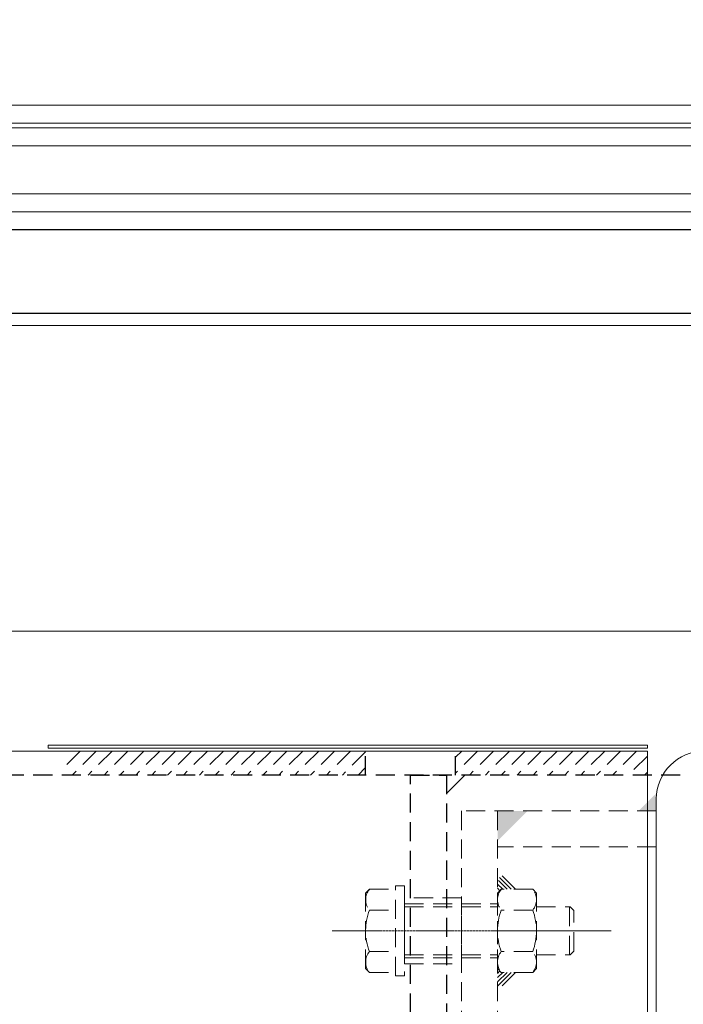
# Model space of a CAD drawing. Header units: inches. Extents: x -647532 to 3008597, y -136987 to 2557681.
# Tile 119 of 153: x 49675 to 49896, y 48568 to 48896. Entities that reach past the tile are written whole.
import ezdxf
from ezdxf import colors
from ezdxf.entities.mleader import LeaderData, LeaderLine
from ezdxf.enums import TextEntityAlignment as Align
from ezdxf.math import Vec2, Vec3

# ---------------------------------------------------------------- set-up
doc = ezdxf.new("R2010")
doc.units = ezdxf.units.IN
doc.header["$MEASUREMENT"] = 0
doc.linetypes.add('BIAL-IT1I-KGD-001-IN-DWG-141 LEVEL 2 - OVERALL FIRE EXIT PLAN$0$CENTER', pattern=[2, 1.25, -0.25, 0.25, -0.25])
doc.linetypes.add('BIAL-IT1I-KGD-001-IN-DWG-141 LEVEL 2 - OVERALL FIRE EXIT PLAN$0$HIDDEN', pattern=[9.525, 6.35, -3.175])
doc.layers.add('ARCH', color=8, linetype='Continuous')
for name, color, linetype, lineweight in [('FURN', 8, 'Continuous', 5), ('FURN-HATCH', 8, 'Continuous', 5), ('YD-EXTERNAL 1', 8, 'Continuous', 5)]:
    doc.layers.add(name, color=color, linetype=linetype, lineweight=lineweight)
doc.styles.add('ARIAL', font='arial.ttf')
doc.styles.get("Standard").update_dxf_attribs({"font": 'arial.ttf'})

# ---------------------------------------------------------------- blocks, each defined once
blk = doc.blocks.new('BIAL-IT1I-KGD-001-IN-DWG-141 LEVEL 2 - OVERALL FIRE EXIT PLAN$0$A$C258E6B3D')
for p, q in [((150, 2476.44), (150, 4808.44)), ((156, 4808.44), (156, 2476.44)), ((157.52, 2476.44), (157.52, 4808.44)), ((163.52, 4808.44), (163.52, 2476.44)), ((179.52, 2476.44), (179.52, 4808.44)), ((179.52, 3248.85), (179.52, 4808.44)), ((185.52, 4808.44), (185.52, 2476.44)), ((185.52, 4808.44), (185.52, 4672.51)), ((223.52, 4784.94), (223.52, 2476.44)), ((325.52, 4784.94), (325.52, 2476.44)), ((381.52, 4726.44), (749.52, 4726.44)), ((363.52, 4523.44), (363.52, 4723.44)), ((363.52, 4723.44), (364.52, 4723.44)), ((364.52, 4723.44), (364.52, 4523.44)), ((365.52, 2476.44), (365.52, 4723.44)), ((365.52, 4723.44), (565.52, 4723.44)), ((379.52, 4656.51), (373.52, 4662.51)), ((364.52, 4523.44), (363.52, 4523.44))]:
    blk.add_line(p, q)
at = {"lineweight": -3, "ltscale": 1000}
for p, q in [((191.52, 4784.44), (191.52, 2476.44)), ((219.52, 4784.44), (219.52, 2476.44))]:
    blk.add_line(p, q, dxfattribs=at)
at = {"linetype": 'BIAL-IT1I-KGD-001-IN-DWG-141 LEVEL 2 - OVERALL FIRE EXIT PLAN$0$HIDDEN', "lineweight": -3}
for p, q in [((373.52, 4734.44), (373.52, 2476.44)), ((367.21, 4723.44), (373.52, 4717.14)), ((372.52, 4723.44), (373.52, 4722.44)), ((365.52, 4719.83), (373.52, 4711.83)), ((365.52, 4714.53), (373.52, 4706.53)), ((365.52, 4709.23), (373.52, 4701.23)), ((365.52, 4703.92), (373.52, 4695.92)), ((365.52, 4698.62), (373.52, 4690.62)), ((365.52, 4693.32), (373.52, 4685.32)), ((365.52, 4688.01), (373.52, 4680.01)), ((365.52, 4682.71), (373.52, 4674.71)), ((365.52, 4677.41), (373.52, 4669.41)), ((365.52, 4672.1), (373.52, 4664.1)), ((365.52, 4666.8), (372.88, 4659.44)), ((365.52, 4661.5), (367.57, 4659.44)), ((373.52, 4659.44), (365.52, 4659.44)), ((373.52, 4644.44), (373.52, 4656.44)), ((373.52, 4656.44), (557.52, 4656.44)), ((557.52, 4644.44), (373.52, 4644.44)), ((373.52, 4629.44), (365.52, 4629.44)), ((365.75, 4629.44), (373.52, 4621.68)), ((371.06, 4629.44), (373.52, 4626.98)), ((365.52, 4624.37), (373.52, 4616.37)), ((365.52, 4619.07), (373.52, 4611.07)), ((365.52, 4613.77), (373.52, 4605.77)), ((365.52, 4608.46), (373.52, 4600.46)), ((365.52, 4603.16), (373.52, 4595.16)), ((365.52, 4597.86), (373.52, 4589.86)), ((365.52, 4592.55), (373.52, 4584.55)), ((365.52, 4587.25), (373.52, 4579.25)), ((365.52, 4581.95), (373.52, 4573.95)), ((365.52, 4576.64), (373.52, 4568.64)), ((365.52, 4571.34), (373.52, 4563.34)), ((365.52, 4566.04), (373.52, 4558.04)), ((365.52, 4560.73), (373.52, 4552.73)), ((365.52, 4555.43), (373.52, 4547.43)), ((365.52, 4550.13), (373.52, 4542.13)), ((365.52, 4544.82), (373.52, 4536.82)), ((365.52, 4539.52), (373.52, 4531.52)), ((365.52, 4534.22), (370.29, 4529.44))]:
    blk.add_line(p, q, dxfattribs=at)
at = {"linetype": 'BIAL-IT1I-KGD-001-IN-DWG-141 LEVEL 2 - OVERALL FIRE EXIT PLAN$0$HIDDEN'}
for p, q in [((397.52, 4726.44), (385.52, 4726.44)), ((385.52, 4726.44), (385.52, 4661.44)), ((397.52, 4726.44), (397.52, 4673.44)), ((418.77, 4698.94), (417.52, 4697.69)), ((417.52, 4686.44), (417.52, 4697.69)), ((433.52, 4697.44), (417.52, 4697.44)), ((432.27, 4698.94), (418.77, 4698.94)), ((433.52, 4697.69), (432.27, 4698.94)), ((433.52, 4686.44), (433.52, 4697.69)), ((412.91, 4686.44), (411.66, 4685.19)), ((438.13, 4686.44), (412.91, 4686.44)), ((438.13, 4686.44), (439.38, 4685.19)), ((411.66, 4685.19), (411.66, 4674.69)), ((418.59, 4685.19), (418.59, 4674.69)), ((432.45, 4685.19), (432.45, 4674.69)), ((439.38, 4685.19), (439.38, 4674.69)), ((411.66, 4679.44), (406.78, 4674.56)), ((439.38, 4679.44), (445.38, 4673.44)), ((411.66, 4678.03), (407.72, 4674.09)), ((411.66, 4676.62), (408.77, 4673.72)), ((439.38, 4678.03), (443.96, 4673.44)), ((439.38, 4676.62), (442.55, 4673.44)), ((385.52, 4673.44), (545.52, 4673.44)), ((411.66, 4675.2), (409.91, 4673.44)), ((412.12, 4674.24), (411.32, 4673.44)), ((412.91, 4673.44), (411.66, 4674.69)), ((438.13, 4673.44), (412.91, 4673.44)), ((416.52, 4642.44), (416.52, 4673.44)), ((417.52, 4642.44), (417.52, 4673.44)), ((433.52, 4642.44), (433.52, 4673.44)), ((434.52, 4642.44), (434.52, 4673.44)), ((438.13, 4673.44), (439.38, 4674.69)), ((438.92, 4674.24), (439.72, 4673.44)), ((439.38, 4675.2), (441.13, 4673.44)), ((385.52, 4661.44), (545.52, 4661.44)), ((414.52, 4661.44), (414.52, 4642.44)), ((436.52, 4661.44), (414.52, 4661.44)), ((436.52, 4642.44), (436.52, 4661.44)), ((410.52, 4639.44), (410.52, 4642.44)), ((410.52, 4642.44), (440.52, 4642.44)), ((414.52, 4642.44), (436.52, 4642.44)), ((440.52, 4642.44), (440.52, 4639.44)), ((440.52, 4639.44), (410.52, 4639.44)), ((411.66, 4630.69), (411.66, 4639.44)), ((418.59, 4630.69), (418.59, 4639.44)), ((432.45, 4630.69), (432.45, 4639.44)), ((439.38, 4630.69), (439.38, 4639.44)), ((412.91, 4629.44), (411.66, 4630.69)), ((438.13, 4629.44), (439.38, 4630.69)), ((438.13, 4629.44), (412.91, 4629.44))]:
    blk.add_line(p, q, dxfattribs=at)
at = {"linetype": 'BIAL-IT1I-KGD-001-IN-DWG-141 LEVEL 2 - OVERALL FIRE EXIT PLAN$0$CENTER', "ltscale": 0.5}
blk.add_line((425.52, 4618.27), (425.52, 4711.39), dxfattribs=at)
blk.add_arc((381.52, 4742.44), 16, 180, 270)
at = {"linetype": 'BIAL-IT1I-KGD-001-IN-DWG-141 LEVEL 2 - OVERALL FIRE EXIT PLAN$0$HIDDEN'}
for centre, radius, start, end in [((415.13, 4681.02), 5.42, 50.3167, 129.6833), ((425.52, 4666.62), 19.82, 69.5452, 110.4548), ((435.91, 4681.02), 5.42, 50.3167, 129.6833), ((415.13, 4678.87), 5.42, 230.3167, 309.6833), ((425.52, 4693.27), 19.82, 249.5452, 290.4548), ((435.91, 4678.87), 5.42, 230.3167, 309.6833), ((415.13, 4634.87), 5.42, 230.3167, 309.6833), ((425.52, 4649.27), 19.82, 249.5452, 290.4548), ((435.91, 4634.87), 5.42, 230.3167, 309.6833)]:
    blk.add_arc(centre, radius, start, end, dxfattribs=at)
blk.add_solid([(385.52, 4726.44), (379.52, 4726.57), (385.52, 4720.44)])
blk.add_solid([(395.52, 4673.44), (385.52, 4673.44), (385.52, 4683.44)], dxfattribs=at)
blk = doc.blocks.new('_TagSlot')
at = {"color": 0, "linetype": 'ByBlock', "lineweight": -2, "transparency": 16777216}
for p, q in [((-4, 4), (4, 4)), ((-4, -4), (4, -4))]:
    blk.add_line(p, q, dxfattribs=at)
for centre, start, end in [((-4, 0), 90, 270), ((4, 0), 270, 90)]:
    blk.add_arc(centre, 4, start, end, dxfattribs=at)
at = {"layer": 'FURN', "color": 0, "transparency": 16777216, "style": 'ARIAL'}
blk.add_attdef('M-01', text='', height=2.5, dxfattribs=at).set_placement((0, -1.5), align=Align.CENTER)
blk = doc.blocks.new('_DotSmall')
at = {"color": 0, "linetype": 'ByBlock', "const_width": 0.5}
blk.add_lwpolyline([(-0.0625, 0, 1), (0.0625, 0, 1)], format="xyb", close=True, dxfattribs=at)
blk = doc.blocks.new('ARCH')
at = {"layer": 'YD-EXTERNAL 1', "rotation": 269.9999999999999}
blk.add_blockref('BIAL-IT1I-KGD-001-IN-DWG-141 LEVEL 2 - OVERALL FIRE EXIT PLAN$0$A$C258E6B3D', (45160.642, 49017.883), dxfattribs=at)
at = {"layer": 'FURN-HATCH', "linetype": 'Continuous'}
ml = blk.add_multileader_block('Standard', dxfattribs=at)
ml.set_content('_TagSlot', color=256, scale=-11.71875)
ml.set_attribute('M-01', 'VNR1', width=0)
ml.set_leader_properties(color=256, linetype='ByLayer', lineweight=-1)
ml.set_arrow_properties(name='DOTSMALL')
ml.build(insert=Vec2(0, 0))
ml.multileader.update_dxf_attribs({"dogleg_length": 115.809, "arrow_head_size": 28.235})
ctx = ml.context
ctx.base_point, ctx.char_height, ctx.arrow_head_size, ctx.landing_gap_size, ctx.plane_origin = Vec3(101476.346, 52296.962), 200, 28.235, 4, Vec3(100757.024, 52076.672)
notes = []
notes.append((ctx, [(0, (0, 0, 0), (0, 0), (1, 0), 1, [])]))
ctx.block.insert, ctx.block.rotation, ctx.block.scale = Vec3(101570.096, 52296.962), 3.1415927, Vec3(-11.71875, 11.71875, 11.71875)
ml = blk.add_multileader_block('Standard', dxfattribs=at)
ml.set_content('_TagSlot', color=256, scale=-11.71875)
ml.set_attribute('M-01', 'VNR1', width=0)
ml.set_leader_properties(color=256, linetype='ByLayer', lineweight=-1)
ml.set_arrow_properties(name='DOTSMALL')
ml.build(insert=Vec2(0, 0))
ml.multileader.update_dxf_attribs({"dogleg_length": 115.809, "arrow_head_size": 28.235})
ctx = ml.context
ctx.base_point, ctx.char_height, ctx.arrow_head_size, ctx.landing_gap_size, ctx.plane_origin = Vec3(97954.669, 52254.917), 200, 28.235, 4, Vec3(97235.347, 52034.627)
notes.append((ctx, [(0, (0, 0, 0), (0, 0), (1, 0), 1, [])]))
ctx.block.insert, ctx.block.rotation, ctx.block.scale = Vec3(98048.419, 52254.917), 3.1415927, Vec3(-11.71875, 11.71875, 11.71875)
ml = blk.add_multileader_block('Standard', dxfattribs=at)
ml.set_content('_TagSlot', color=256, scale=-11.71875)
ml.set_attribute('M-01', 'VNR1', width=0)
ml.set_leader_properties(color=256, linetype='ByLayer', lineweight=-1)
ml.set_arrow_properties(name='DOTSMALL')
ml.build(insert=Vec2(0, 0))
ml.multileader.update_dxf_attribs({"dogleg_length": 115.809, "arrow_head_size": 28.235})
ctx = ml.context
ctx.base_point, ctx.char_height, ctx.arrow_head_size, ctx.landing_gap_size, ctx.plane_origin = Vec3(99751.234, 51693.272), 200, 28.235, 4, Vec3(99031.911, 51472.982)
notes.append((ctx, [(0, (0, 0, 0), (0, 0), (1, 0), 1, [])]))
ctx.block.insert, ctx.block.rotation, ctx.block.scale = Vec3(99844.984, 51693.272), 3.1415927, Vec3(-11.71875, 11.71875, 11.71875)
for ctx, leaders in notes:
    for number, flags, end, landing, length, lines in leaders:
        leader = LeaderData()
        leader.index, (leader.has_last_leader_line, leader.has_dogleg_vector, leader.attachment_direction) = number, flags
        leader.last_leader_point, leader.dogleg_vector, leader.dogleg_length = Vec3(end), Vec3(landing), length
        for number, points, colour, breaks in lines:
            line = LeaderLine()
            line.index, line.vertices, line.color, line.breaks = number, Vec3.list(points), colors.encode_raw_color(colour), breaks
            leader.lines.append(line)
        ctx.leaders.append(leader)

msp = doc.modelspace()

# ---------------------------------------------------------------- block references
at = {"layer": 'ARCH'}
msp.add_blockref('ARCH', (0, 0), dxfattribs=at)

doc.saveas('drawing.dxf')
